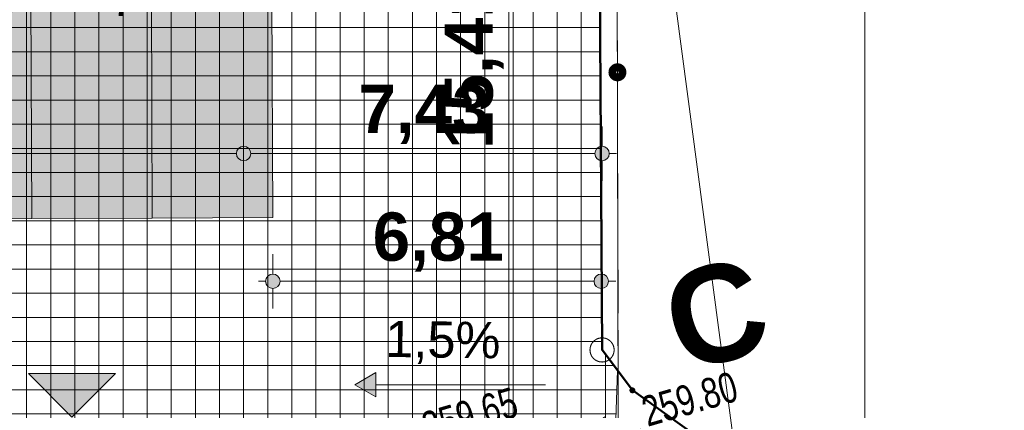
# Model space of a CAD drawing. Header units: millimetres. Extents: x -105537 to 923666, y -162842 to 175608.
# Tile 20 of 41: x 31858 to 52272, y 15576 to 23665. Entities that reach past the tile are written whole.
import ezdxf
from ezdxf.xclip import XClip

# ---------------------------------------------------------------- set-up
doc = ezdxf.new("R2010")
doc.units = ezdxf.units.MM
doc.header["$MEASUREMENT"] = 0
doc.header["$XCLIPFRAME"] = 0
doc.linetypes.add('1054', pattern=[2000, 1500, -500])
doc.linetypes.add('2218', pattern=[1000, 500, -500])
for name, color, linetype in [('A__!REF_RYSUNKI', 7, 'Continuous'), ('Nowe_02-PZT-OBIEKTY', 7, 'Continuous'), ('Nowe_199-Z Wymiary i opisy', 7, 'Continuous'), ('Nowe_A__STROPY', 7, 'Continuous'), ('Nowe_A_WYM_SYTUACJA', 7, 'Continuous')]:
    doc.layers.add(name, color=color, linetype=linetype)
for name, color, linetype, lineweight in [('Nowe_01-PZT-WYPEŁNIENIA_Nr_pióra__18', 9, 'Continuous', 13), ('Nowe_02-PZT-OBIEKTY_Nr_pióra__1', 7, 'Continuous', 13), ('Nowe_02-PZT-OBIEKTY_Nr_pióra__4', 7, 'Continuous', 13), ('Nowe_02-PZT-OBIEKTY_Nr_pióra__46', 7, 'Continuous', 15), ('Nowe_199-Z Wymiary i opisy_Nr_pióra__1', 7, 'Continuous', 13), ('Nowe_199-Z Wymiary i opisy_Nr_pióra__203', 7, 'Continuous', 50), ('Nowe_A__STROPY_Nr_pióra__89', 7, 'Continuous', 13), ('Nowe_A_WYM_SYTUACJA_Nr_pióra__1', 7, 'Continuous', 13), ('Nowe_A_WYM_SYTUACJA_Nr_pióra__45', 7, 'Continuous', 15), ('Nowe_A_WYM_SYTUACJA_Nr_pióra__85', 7, 'Continuous', 13), ('Wadowice Wałowa mdcp500_2_EGB_DzialkaEwidencyjna_Nr_pióra__3', 3, 'Continuous', 18), ('Wadowice Wałowa mdcp500_2_EGB_KonturUzytkuGruntowego_Nr_pióra__3', 3, 'Continuous', 18), ('Wadowice Wałowa mdcp500_2_EGB_PunktGraniczny_Nr_pióra__3', 3, 'Continuous', 18), ('Wadowice Wałowa mdcp500_2_GES_PrzewodElektroenergetyczny_Nr_pióra__1', 1, 'Continuous', 18), ('Wadowice Wałowa mdcp500_2_GES_Rzedna_Nr_pióra__34', 34, 'Continuous', 18), ('Wadowice Wałowa mdcp500_2_OT_Komunikacja_Nr_pióra__7', 7, 'Continuous', 18), ('Wadowice Wałowa mdcp500_2_OT_Ogrodzenia_Nr_pióra__7', 7, 'Continuous', 18), ('Wadowice Wałowa mdcp500_2_OT_Rzedna_Nr_pióra__7', 7, 'Continuous', 18), ('Wadowice Wałowa mdcp500_3_0_Nr_pióra__1', 7, 'Continuous', 13)]:
    doc.layers.add(name, color=color, linetype=linetype, lineweight=lineweight)
for name, color, linetype, lineweight, true_color in [('Nowe_01-PZT-WYPEŁNIENIA_Nr_pióra__249', 7, 'Continuous', 13, 0x595959), ('Nowe_02-PZT-OBIEKTY_Nr_pióra__17', 7, 'Continuous', 30, 0xde1212), ('Nowe_02-PZT-OBIEKTY_Nr_pióra__242', 7, 'Continuous', 13, 0xa7a7a7), ('Nowe_199-Z Wymiary i opisy_Nr_pióra__58', 7, 'Continuous', 20, 0xdf0000), ('Nowe_A_TER_GRANICA_Nr_pióra__221', 7, 'Continuous', 50, 0xbcc01d)]:
    doc.layers.add(name, color=color, linetype=linetype, lineweight=lineweight, true_color=true_color)
doc.styles.add('STYL_AUTOMATYCZNY_3', font='arial.ttf')
doc.styles.add('STYL_AUTOMATYCZNY_4', font='arial.ttf')
doc.styles.add('STYL_AUTOMATYCZNY_5', font='arial.ttf')
doc.styles.add('STYL_AUTOMATYCZNY_6', font='arial.ttf', dxfattribs={"width": 0.75})
doc.dimstyles.new('STYL_AUTOMATYCZNY__1', dxfattribs={"dimtxt": 1000, "dimasz": 570, "dimexe": 0.18, "dimexo": 0.0625, "dimgap": 0, "dimtad": 1, "dimlfac": 0.001, "dimzin": 0, "dimdsep": 46, "dimtxsty": 'STYL_AUTOMATYCZNY_5', "dimblk": 'ARROWHEAD_11', "dimblk1": 'ARROWHEAD_11', "dimblk2": 'ARROWHEAD_11', "dimcen": 0.09, "dimse1": 1, "dimse2": 1, "dimclrd": 7, "dimclre": 7, "dimclrt": 7, "dimadec": 0, "dimazin": 0, "dimtfac": 1, "dimtdec": 4, "dimtmove": 0, "dimatfit": 3, "dimfxl": 1, "dimtolj": 1, "dimtzin": 0, "dimarcsym": 0})
doc.dimstyles.new('STYL_AUTOMATYCZNY__2', dxfattribs={"dimtxt": 1000, "dimasz": 570, "dimexe": 0.18, "dimexo": 0.0625, "dimgap": 0, "dimtad": 1, "dimtih": 1, "dimtoh": 1, "dimlfac": 0.001, "dimzin": 0, "dimdsep": 46, "dimtxsty": 'STYL_AUTOMATYCZNY_5', "dimblk": 'ARROWHEAD_11', "dimblk1": 'ARROWHEAD_11', "dimblk2": 'ARROWHEAD_11', "dimcen": 0.09, "dimse1": 1, "dimse2": 1, "dimclrd": 7, "dimclre": 7, "dimclrt": 7, "dimadec": 0, "dimazin": 0, "dimtfac": 1, "dimtdec": 4, "dimtmove": 0, "dimatfit": 3, "dimfxl": 1, "dimtolj": 1, "dimtzin": 0, "dimarcsym": 0})
picture_1 = doc.add_image_def('image1.tif', size_in_pixel=(6904, 2168))

# ---------------------------------------------------------------- blocks, each defined once
blk = doc.blocks.new('Rysunek_1_3', base_point=(73226, -6125))
at = {"layer": 'Wadowice Wałowa mdcp500_3_0_Nr_pióra__1', "color": 7, "lineweight": 13}
image = blk.add_image(picture_1, insert=(-79879, -3368), size_in_units=(292228, 91739), rotation=16.24147, dxfattribs=at)
image.set_boundary_path([(-0.5, -0.5), (6903.5, 2167.5)])
blk = doc.blocks.new('Strop_2_1', base_point=(-12989, -15343))
at = {"layer": 'Nowe_A__STROPY_Nr_pióra__89', "color": 7, "linetype": 'Continuous', "lineweight": 13, "flags": 128}
blk.add_lwpolyline([(-12989, -15343), (49383, -15343), (49383, 26682), (-12989, 26682)], close=True, dxfattribs=at)
blk = doc.blocks.new('WSC-miejsca postojowe[3]_1', base_point=(19586, 24498))
at = {"layer": 'Nowe_02-PZT-OBIEKTY_Nr_pióra__242', "linetype": 'Continuous', "lineweight": 0, "true_color": 0x535353}
blk.add_hatch(color=251, dxfattribs=at).paths.add_polyline_path([(19586, 24498), (19606, 19498), (37106, 19567), (37086, 24567)])
at = {"layer": 'Nowe_02-PZT-OBIEKTY_Nr_pióra__4', "color": 7, "linetype": 'Continuous', "lineweight": 13}
for p, q in [((32086, 24547), (32106, 19547)), ((34586, 24557), (34606, 19557)), ((37086, 24567), (37106, 19567)), ((29606, 19537), (32106, 19547)), ((32106, 19547), (34606, 19557)), ((34606, 19557), (37106, 19567))]:
    blk.add_line(p, q, dxfattribs=at)
at = {"layer": 'Nowe_02-PZT-OBIEKTY_Nr_pióra__46', "color": 7, "lineweight": 15, "char_height": 700, "attachment_point": 3, "rotation": 0.2258, "style": 'STYL_AUTOMATYCZNY_3'}
for s, insert in [('\\A1;{\\pqr;\\fArial|b0|i0|c238|p0;\\W1.000000;6\\fArial|b0|i0|c238|p0;\\W1.000000;\\A1{\\H.66x;\\S^  ;}\\fArial|b0|i0|c238|p0;\\W1.000000;\\fArial|b0|i0|c238|p0;\\W1.000000;\\A1{\\H.66x;\\S^  ;}\\fArial|b0|i0|c238|p0;\\W1.000000;\\fArial|b0|i0|c238|p0;\\W1.000000;\\A1{\\H.66x;\\S^  ;}\\fArial|b0|i0|c238|p0;\\W1.000000;\\fArial|b0|i0|c238|p0;\\W1.000000;\\A1{\\H.66x;\\S^  ;}\\fArial|b0|i0|c238|p0;\\W1.000000;\\fArial|b0|i0|c238|p0;\\W1.000000;\\A1{\\H.66x;\\S^  ;}\\fArial|b0|i0|c238|p0;\\W1.000000;\\fArial|b0|i0|c238|p0;\\W1.000000;\\A1{\\H.66x;\\S^  ;}}', (32853, 24440)), ('\\A1;{\\pqr;\\fArial|b0|i0|c238|p0;\\W1.000000;7\\fArial|b0|i0|c238|p0;\\W1.000000;\\A1{\\H.66x;\\S^  ;}\\fArial|b0|i0|c238|p0;\\W1.000000;\\fArial|b0|i0|c238|p0;\\W1.000000;\\A1{\\H.66x;\\S^  ;}\\fArial|b0|i0|c238|p0;\\W1.000000;\\fArial|b0|i0|c238|p0;\\W1.000000;\\A1{\\H.66x;\\S^  ;}\\fArial|b0|i0|c238|p0;\\W1.000000;\\fArial|b0|i0|c238|p0;\\W1.000000;\\A1{\\H.66x;\\S^  ;}\\fArial|b0|i0|c238|p0;\\W1.000000;\\fArial|b0|i0|c238|p0;\\W1.000000;\\A1{\\H.66x;\\S^  ;}\\fArial|b0|i0|c238|p0;\\W1.000000;\\fArial|b0|i0|c238|p0;\\W1.000000;\\A1{\\H.66x;\\S^  ;}}', (35353, 24450))]:
    blk.add_mtext(s, dxfattribs=dict(at, insert=insert))
blk = doc.blocks.new('Symbol wejścia 27[10]_1', base_point=(32041, 16335))
at = {"layer": 'Nowe_02-PZT-OBIEKTY_Nr_pióra__17', "linetype": 'Continuous', "lineweight": 30, "true_color": 0xde1212}
blk.add_hatch(color=12, dxfattribs=at).paths.add_polyline_path([(32041, 16335), (32941, 15435), (33841, 16335)])
at = {"layer": 'Nowe_02-PZT-OBIEKTY_Nr_pióra__1', "color": 7, "linetype": 'Continuous', "lineweight": 13}
for p, q in [((32041, 16335), (33841, 16335)), ((32041, 16335), (32941, 15435)), ((33841, 16335), (32941, 15435))]:
    blk.add_line(p, q, dxfattribs=at)
blk = doc.blocks.new('Linia_8_1', base_point=(38808, 16105))
at = {"layer": 'Nowe_199-Z Wymiary i opisy', "linetype": 'Continuous', "lineweight": 0, "true_color": 0x000000}
blk.add_hatch(color=18, dxfattribs=at).paths.add_polyline_path([(38808, 16105), (39241, 15855), (39241, 16355)])
at = {"layer": 'Nowe_199-Z Wymiary i opisy_Nr_pióra__1', "color": 7, "linetype": 'Continuous', "lineweight": 13}
for p, q in [((38808, 16105), (39241, 16355)), ((39241, 16355), (39241, 15855)), ((38808, 16105), (39241, 15855)), ((39241, 16105), (42762, 16105))]:
    blk.add_line(p, q, dxfattribs=at)
blk = doc.blocks.new('*D85')
at = {"layer": 'Nowe_A_WYM_SYTUACJA_Nr_pióra__45', "linetype": 'Continuous', "lineweight": 15}
for points in [[(-650, 20893), (-639, 20836), (-606, 20787), (-557, 20754), (-500, 20743), (-443, 20754), (-394, 20787), (-361, 20836), (-350, 20893), (-361, 20950), (-394, 20999), (-443, 21031), (-500, 21043), (-557, 21031), (-606, 20999), (-639, 20950)], [(36350, 20893), (36361, 20836), (36394, 20787), (36443, 20754), (36500, 20743), (36557, 20754), (36606, 20787), (36639, 20836), (36650, 20893), (36639, 20950), (36606, 20999), (36557, 21031), (36500, 21043), (36443, 21031), (36394, 20999), (36361, 20950)]]:
    blk.add_hatch(color=7, dxfattribs=at).paths.add_polyline_path(points)
at = {"layer": 'Nowe_A_WYM_SYTUACJA_Nr_pióra__45', "color": 7, "linetype": 'Continuous', "lineweight": 15}
blk.add_circle((36500, 20893), 150, dxfattribs=at)
at = {"layer": 'Nowe_A_WYM_SYTUACJA_Nr_pióra__85', "color": 7, "linetype": 'Continuous', "lineweight": 13}
for p, q in [((36500, 21043), (36500, 21455)), ((-350, 20893), (36350, 20893)), ((36500, 20330), (36500, 20743))]:
    blk.add_line(p, q, dxfattribs=at)
at = {"layer": 'Nowe_A_WYM_SYTUACJA_Nr_pióra__1', "color": 7, "lineweight": 13, "insert": (16284, 21093), "char_height": 1000, "attachment_point": 7, "style": 'STYL_AUTOMATYCZNY_5'}
blk.add_mtext('\\A1;{\\pql;\\fArial|b1|i0|c238|p0;\\W1.000000;37,00}', dxfattribs=at)
blk = doc.blocks.new('ARROWHEAD_11')
at = {"color": 0, "linetype": 'Continuous', "lineweight": 0}
blk.add_line((0, 0), (-1, 0), dxfattribs=at)
at = {"color": 0, "linetype": 'Continuous', "lineweight": 0, "const_width": 0.25, "flags": 128}
blk.add_lwpolyline([(-0.125, 0, 1), (0.125, 0, 1)], format="xyb", close=True, dxfattribs=at)
blk = doc.blocks.new('*D86')
at = {"layer": 'Nowe_A_WYM_SYTUACJA_Nr_pióra__45', "linetype": 'Continuous', "lineweight": 15}
for points in [[(36350, 20893), (36361, 20836), (36394, 20787), (36443, 20754), (36500, 20743), (36557, 20754), (36606, 20787), (36639, 20836), (36650, 20893), (36639, 20950), (36606, 20999), (36557, 21031), (36500, 21043), (36443, 21031), (36394, 20999), (36361, 20950)], [(43782, 20893), (43793, 20836), (43826, 20787), (43874, 20754), (43932, 20743), (43989, 20754), (44038, 20787), (44070, 20836), (44082, 20893), (44070, 20950), (44038, 20999), (43989, 21031), (43932, 21043), (43874, 21031), (43826, 20999), (43793, 20950)]]:
    blk.add_hatch(color=7, dxfattribs=at).paths.add_polyline_path(points)
at = {"layer": 'Nowe_A_WYM_SYTUACJA_Nr_pióra__45', "color": 7, "linetype": 'Continuous', "lineweight": 15}
blk.add_circle((43932, 20893), 150, dxfattribs=at)
at = {"layer": 'Nowe_A_WYM_SYTUACJA_Nr_pióra__85', "color": 7, "linetype": 'Continuous', "lineweight": 13}
for p, q in [((36500, 21043), (36500, 21455)), ((43932, 21043), (43932, 21455)), ((36650, 20893), (43782, 20893)), ((44082, 20893), (44232, 20893)), ((43932, 20330), (43932, 20743))]:
    blk.add_line(p, q, dxfattribs=at)
at = {"layer": 'Nowe_A_WYM_SYTUACJA_Nr_pióra__1', "color": 7, "lineweight": 13, "insert": (38881, 21093), "char_height": 1000, "attachment_point": 7, "style": 'STYL_AUTOMATYCZNY_5'}
blk.add_mtext('\\A1;{\\pql;\\fArial|b1|i0|c238|p0;\\W1.000000;7,43}', dxfattribs=at)
blk = doc.blocks.new('*D88')
at = {"layer": 'Nowe_A_WYM_SYTUACJA_Nr_pióra__45', "linetype": 'Continuous', "lineweight": 15}
for points in [[(36956, 18248), (36967, 18191), (37000, 18142), (37048, 18110), (37106, 18098), (37163, 18110), (37212, 18142), (37244, 18191), (37256, 18248), (37244, 18306), (37212, 18354), (37163, 18387), (37106, 18398), (37048, 18387), (37000, 18354), (36967, 18306)], [(43765, 18248), (43777, 18191), (43809, 18142), (43858, 18110), (43915, 18098), (43972, 18110), (44021, 18142), (44054, 18191), (44065, 18248), (44054, 18306), (44021, 18354), (43972, 18387), (43915, 18398), (43858, 18387), (43809, 18354), (43777, 18306)]]:
    blk.add_hatch(color=7, dxfattribs=at).paths.add_polyline_path(points)
at = {"layer": 'Nowe_A_WYM_SYTUACJA_Nr_pióra__45', "color": 7, "linetype": 'Continuous', "lineweight": 15}
for centre in [(37106, 18248), (43915, 18248)]:
    blk.add_circle(centre, 150, dxfattribs=at)
at = {"layer": 'Nowe_A_WYM_SYTUACJA_Nr_pióra__85', "color": 7, "linetype": 'Continuous', "lineweight": 13}
for p, q in [((37106, 18811), (37106, 18398)), ((43915, 18811), (43915, 18398)), ((36956, 18248), (36806, 18248)), ((43765, 18248), (37256, 18248)), ((44215, 18248), (44065, 18248)), ((37106, 18098), (37106, 17686)), ((43915, 18098), (43915, 17686))]:
    blk.add_line(p, q, dxfattribs=at)
at = {"layer": 'Nowe_A_WYM_SYTUACJA_Nr_pióra__1', "color": 7, "lineweight": 13, "insert": (39176, 18448), "char_height": 1000, "attachment_point": 7, "style": 'STYL_AUTOMATYCZNY_5'}
blk.add_mtext('\\A1;{\\pql;\\fArial|b1|i0|c238|p0;\\W1.000000;6,81}', dxfattribs=at)
blk = doc.blocks.new('Rysunek_3_2', base_point=(-5551989123, -7375062639))
at = {"layer": 'Wadowice Wałowa mdcp500_2_EGB_DzialkaEwidencyjna_Nr_pióra__3', "color": 3, "linetype": 'Continuous', "lineweight": 18, "flags": 128}
for points in [[(43714, 54936), (43847, 30884), (43932, 16826), (44561, 15989), (51814, 10790), (58549, 8659), (58811, -7722), (72003, -7275), (70906, 56556), (58333, 55237), (49377, 55055)], [(-7211, 18978), (-6905, -14680), (26261, -15975), (72069, -13723), (72003, -7275), (58811, -7722), (58549, 8659), (51814, 10790), (44561, 15989), (43932, 16826), (43847, 30884), (13284, 30177), (13400, 19233)]]:
    blk.add_lwpolyline(points, close=True, dxfattribs=at)
at = {"layer": 'Wadowice Wałowa mdcp500_2_EGB_KonturUzytkuGruntowego_Nr_pióra__3', "color": 3, "linetype": '2218', "lineweight": 18, "flags": 128}
for points in [[(43847, 30884), (43932, 16826)], [(43932, 16826), (44561, 15989)], [(44561, 15989), (51814, 10790)]]:
    blk.add_lwpolyline(points, dxfattribs=at)
at = {"layer": 'Wadowice Wałowa mdcp500_2_EGB_PunktGraniczny_Nr_pióra__3', "color": 3, "linetype": 'Continuous', "lineweight": 18}
for centre, radius in [((43932, 16826), 250), ((44561, 15989), 50), ((44561, 15989), 45), ((44561, 15989), 40), ((44561, 15989), 35), ((44561, 15989), 30), ((44561, 15989), 25), ((44561, 15989), 20), ((44561, 15989), 15), ((44561, 15989), 10), ((44561, 15989), 5)]:
    blk.add_circle(centre, radius, dxfattribs=at)
at = {"layer": 'Wadowice Wałowa mdcp500_2_GES_PrzewodElektroenergetyczny_Nr_pióra__1', "color": 1, "linetype": 'Continuous', "lineweight": 18, "flags": 128}
blk.add_lwpolyline([(-13061, 50000), (18646, 48529), (43940, 35389), (48102, 4084), (43771, -5291)], dxfattribs=at)
at = {"layer": 'Wadowice Wałowa mdcp500_2_OT_Komunikacja_Nr_pióra__7', "color": 7, "linetype": '1054', "lineweight": 18, "flags": 128}
for points in [[(-38095, 48301), (-28168, 51765), (-22562, 50794), (-25475, 32583), (-19910, 31642), (-16613, 52434), (-13628, 54949), (4160, 54600), (17763, 54313), (17874, 48388), (23247, 48037), (43755, 48147), (43716, 54250), (44022, 55203), (44317, 55227), (44222, 33670), (44269, 15383), (44009, 15453), (43752, 15264), (43714, 12638), (43742, 6678), (43715, -808), (29167, -1067), (29202, -3047), (43718, -2786), (43754, -3838), (1563, -4599), (-2392, -5074), (-2519, -4923), (-32394, -6273), (-40563, -6153), (-49205, 485), (-41484, 46168)], [(57149, 6064), (56160, 6671), (56118, 9961), (51387, 11936), (44301, 15059), (44269, 15383), (44222, 33670), (44317, 55227), (58299, 55248), (70887, 55301), (71342, 33394), (71640, 16066), (71900, -7815), (71960, -13672), (57320, -8896), (58365, -7727), (58811, -7722), (67955, -7433), (67047, 50141), (57892, 49995), (57446, 49989), (58365, -7727), (57320, -8896)]]:
    blk.add_lwpolyline(points, close=True, dxfattribs=at)
at = {"layer": 'Wadowice Wałowa mdcp500_2_OT_Ogrodzenia_Nr_pióra__7', "color": 7, "linetype": 'Continuous', "lineweight": 18, "flags": 128}
blk.add_lwpolyline([(51439, 12295), (44269, 15383), (44222, 33670), (44317, 55227), (58299, 55248)], dxfattribs=at)
at = {"layer": 'Wadowice Wałowa mdcp500_2_OT_Ogrodzenia_Nr_pióra__7', "color": 7, "linetype": 'Continuous', "lineweight": 18}
for radius in [175, 158, 140, 122, 105, 87.5, 70, 52.5, 35]:
    blk.add_circle((44251, 22576), radius, dxfattribs=at)
at = {"layer": 'Wadowice Wałowa mdcp500_2_GES_Rzedna_Nr_pióra__34', "color": 34, "linetype": 'Continuous', "lineweight": 18, "insert": (40317, 14899), "char_height": 625, "attachment_point": 7, "rotation": 16.2415, "style": 'STYL_AUTOMATYCZNY_6'}
blk.add_mtext('\\A1;{\\pql;\\fArial|b0|i0|c238|p0;\\W0.750000;259.65}', dxfattribs=at)
at = {"layer": 'Wadowice Wałowa mdcp500_2_OT_Rzedna_Nr_pióra__7', "color": 7, "linetype": 'Continuous', "lineweight": 18, "insert": (44877, 15223), "char_height": 625, "attachment_point": 7, "rotation": 16.2415, "style": 'STYL_AUTOMATYCZNY_6'}
blk.add_mtext('\\A1;{\\pql;\\fArial|b0|i0|c238|p0;\\W0.750000;259.80}', dxfattribs=at)
blk = doc.blocks.new('*D100')
at = {"layer": 'Nowe_A_WYM_SYTUACJA_Nr_pióra__45', "linetype": 'Continuous', "lineweight": 15}
for points in [[(41941, 30408), (41952, 30351), (41985, 30302), (42033, 30270), (42091, 30258), (42148, 30270), (42197, 30302), (42229, 30351), (42241, 30408), (42229, 30466), (42197, 30515), (42148, 30547), (42091, 30558), (42033, 30547), (41985, 30515), (41952, 30466)], [(41941, 15000), (41952, 14943), (41985, 14894), (42033, 14861), (42091, 14850), (42148, 14861), (42197, 14894), (42229, 14943), (42241, 15000), (42229, 15057), (42197, 15106), (42148, 15139), (42091, 15150), (42033, 15139), (41985, 15106), (41952, 15057)]]:
    blk.add_hatch(color=7, dxfattribs=at).paths.add_polyline_path(points)
at = {"layer": 'Nowe_A_WYM_SYTUACJA_Nr_pióra__45', "color": 7, "linetype": 'Continuous', "lineweight": 15}
for centre in [(42091, 30408), (42091, 15000)]:
    blk.add_circle(centre, 150, dxfattribs=at)
at = {"layer": 'Nowe_A_WYM_SYTUACJA_Nr_pióra__85', "color": 7, "linetype": 'Continuous', "lineweight": 13}
for p, q in [((42091, 30558), (42091, 30708)), ((41941, 30408), (41528, 30408)), ((42091, 15150), (42091, 30258)), ((42653, 30408), (42241, 30408)), ((41941, 15000), (41528, 15000)), ((42653, 15000), (42241, 15000))]:
    blk.add_line(p, q, dxfattribs=at)
at = {"layer": 'Nowe_A_WYM_SYTUACJA_Nr_pióra__1', "color": 7, "lineweight": 13, "insert": (41891, 20988), "char_height": 1000, "attachment_point": 7, "rotation": 90, "style": 'STYL_AUTOMATYCZNY_5'}
blk.add_mtext('\\A1;{\\pql;\\fArial|b1|i0|c238|p0;\\W1.000000;15,41}', dxfattribs=at)

msp = doc.modelspace()

# ---------------------------------------------------------------- hatches: boundary and pattern name
at = {"layer": 'Nowe_01-PZT-WYPEŁNIENIA_Nr_pióra__18', "linetype": 'Continuous', "lineweight": 13}
h = msp.add_hatch(dxfattribs=at)
h.set_pattern_fill('Siatka_50x50_0001', color=9, style=0, pattern_type=2)
h.set_pattern_definition([(0, (0, 0), (0, 500), []), (90, (0, 0), (-500, 0), [])])
h.paths.add_polyline_path([(-184.236, -18027.891), (4569.444, -18065.255), (7554.494, -18112.6, -0.500069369), (6389.114, -15934.551, -0.302155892), (7522.379, -15243.133), (26260.529, -15975.15), (44272.183, -15089.744), (72068.868, -13723.331), (57320.046, -8895.707), (57149.339, 6063.549), (56159.937, 6671.073), (56124.967, 9428.206), (51798.798, 10801.337), (48345.188, 13276.629), (44300.68, 15058.952), (44218.786, 15382.962), (44250.893, 16401.486), (43931.658, 16826.273), (43846.655, 30883.501), (13284.423, 30177.497), (13400.043, 19233.058), (13444.763, 15000), (36500, 15000), (36500, 0), (0, 0), (49.07, -14951.184), (276.737, -14960.078, -0.402677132), (1428.612, -16157.229, -0.373220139)])
h.paths.add_polyline_path([(43704.623, -2238.054), (43714.982, -821.629), (43815.663, -8840.491), (43873.089, -13042.11), (43736.422, -3838.389)], flags=0)

# ---------------------------------------------------------------- linework, layer by layer
at = {"layer": 'Nowe_01-PZT-WYPEŁNIENIA_Nr_pióra__249', "color": 251, "linetype": 'Continuous', "lineweight": 13, "true_color": 0x595959, "flags": 128}
msp.add_lwpolyline([(26260.529, -15975.15), (44272.183, -15089.744), (72068.868, -13723.331), (57320.046, -8895.707), (57149.339, 6063.549), (56159.937, 6671.073), (56124.967, 9428.206), (51798.798, 10801.337), (48345.188, 13276.629), (44300.68, 15058.952), (44218.786, 15382.962), (44250.893, 16401.486), (43931.658, 16826.273), (43846.655, 30883.501)], dxfattribs=at)
at = {"layer": 'Nowe_A_TER_GRANICA_Nr_pióra__221', "color": 52, "linetype": 'Continuous', "lineweight": 50, "true_color": 0xbcc01d}
msp.add_lwpolyline([(-7211.241, 18978.2), (-6905.449, -14679.502), (26260.529, -15975.15), (44272.183, -15089.744), (72068.868, -13723.331), (72002.577, -7274.509), (58811.23, -7721.795), (58549.387, 8658.691), (51798.798, 10801.337), (44560.984, 15988.867), (43931.658, 16826.273), (43846.655, 30883.501), (13284.423, 30177.497)], dxfattribs=at)

# ---------------------------------------------------------------- block references
at = {"layer": 'A__!REF_RYSUNKI', "color": 7, "linetype": 'Continuous', "lineweight": 13}
ref = msp.add_blockref('Rysunek_1_3', (73225.66, -6125.131), dxfattribs=at)
XClip(ref).set_block_clipping_path([(-93517.5507872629, 43450.1606019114), (110816.6640264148, 102975.132325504), (124455.4531805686, 56156.6090716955), (200686.4574784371, 78363.6015689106), (175028.2618212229, 166441.7158685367), (-105536.9572903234, 84709.7516477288)])
ref = msp.add_blockref('Rysunek_3_2', (-5551989123.249, -7375062639.407), dxfattribs=at)
XClip(ref).set_block_clipping_path([(-61241.4531575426, -107607.1502755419), (18474.2309784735, -84385.0293576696), (39659.2429552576, -157107.8322890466), (251319.9927157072, -95448.5543467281), (195865.5394707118, 94912.5971797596), (119370.7429366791, 72628.7588867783), (110592.302622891, 102762.9304267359), (-104289.334739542, 40165.3698595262)])
at = {"layer": 'Nowe_02-PZT-OBIEKTY', "color": 7, "linetype": 'Continuous', "lineweight": 13}
for name, p in [('WSC-miejsca postojowe[3]_1', (19586.144, 24497.772)), ('Symbol wejścia 27[10]_1', (32040.739, 16335.185))]:
    msp.add_blockref(name, p, dxfattribs=at)
at = {"layer": 'Nowe_199-Z Wymiary i opisy', "color": 7, "linetype": 'Continuous', "lineweight": 13}
msp.add_blockref('Linia_8_1', (38807.671, 16105.216), dxfattribs=at)
at = {"layer": 'Nowe_A__STROPY', "color": 7, "linetype": 'Continuous', "lineweight": 13}
msp.add_blockref('Strop_2_1', (-12989.279, -15342.714), dxfattribs=at)

# ---------------------------------------------------------------- texts
at = {"layer": 'Nowe_199-Z Wymiary i opisy_Nr_pióra__203', "color": 7, "linetype": 'Continuous', "lineweight": 50, "insert": (46011.962, 18530.385), "char_height": 2000, "attachment_point": 2, "rotation": 16.2414656, "style": 'STYL_AUTOMATYCZNY_5'}
msp.add_mtext('\\A1;{\\pqc;\\fArial|b1|i0|c238|p0;\\W1.000000;C}', dxfattribs=at)
at = {"layer": 'Nowe_199-Z Wymiary i opisy_Nr_pióra__58', "color": 12, "linetype": 'Continuous', "lineweight": 20, "true_color": 0xdf0000, "insert": (40636.47, 17415.424), "char_height": 750, "attachment_point": 2, "rotation": 359.2303005, "style": 'STYL_AUTOMATYCZNY_4'}
msp.add_mtext('\\A1;{\\pqc;\\fArial|b0|i0|c238|p0;\\W1.000000;1,5\\fArial|b0|i0|c238|p0;\\W1.000000;%}', dxfattribs=at)

# ---------------------------------------------------------------- dimensions: what is measured, and where the dimension line sits
at = {"layer": 'Nowe_A_WYM_SYTUACJA', "color": 7, "linetype": 'Continuous', "lineweight": 13}
dim = msp.add_linear_dim(base=(42090.759, 30408.461), p1=(36500, 15000), p2=(36953.199, 30408.461), angle=90, dimstyle='STYL_AUTOMATYCZNY__1', dxfattribs=at)
dim.commit()
dim.dimension.update_dxf_attribs({"geometry": '*D100', "text_midpoint": (41390.759, 22663.365), "dimtype": 160, "text_rotation": 90})
for base, p1, p2, angle, picture, middle in [((36500, 20892.917), (-500, 15000), (36500, 15000), 0, '*D85', (17959.135, 21592.917)), ((43931.658, 20892.917), (36500, 15000), (43931.658, 16826.273), 0, '*D86', (40175.809, 21592.917)), ((37105.713, 18248.125), (43915.086, 19566.781), (37105.713, 19566.781), 180, '*D88', (40470.38, 18948.125))]:
    dim = msp.add_linear_dim(base=base, p1=p1, p2=p2, angle=angle, dimstyle='STYL_AUTOMATYCZNY__2', dxfattribs=at)
    dim.commit()
    dim.dimension.update_dxf_attribs({"geometry": picture, "text_midpoint": middle, "dimtype": 160})

doc.saveas('drawing.dxf')
